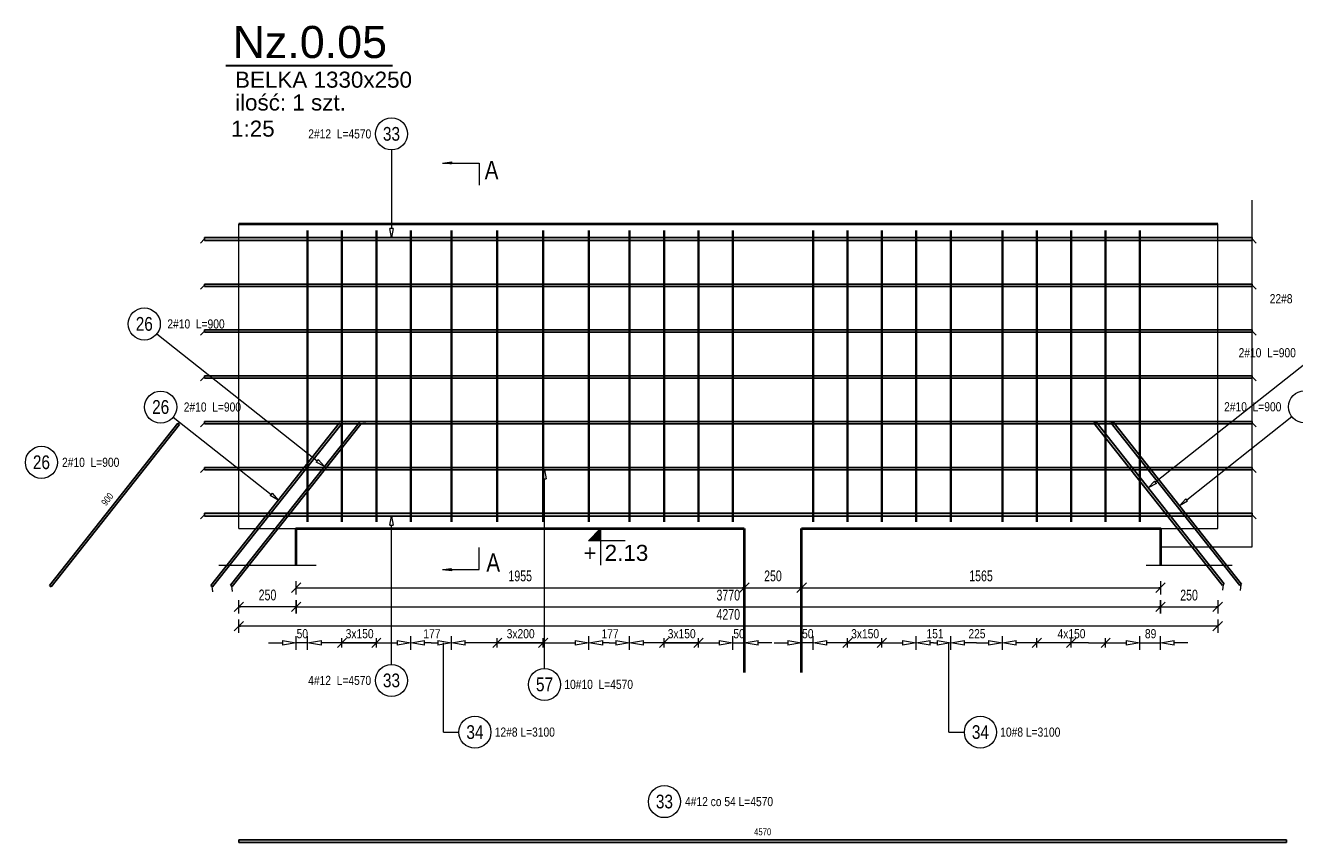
# Model space of a CAD drawing. Extents: x -1906120 to 89837, y -39133 to 303704.
# Tile 36 of 55: x 30511 to 36047, y -3295 to 270. Entities that reach past the tile are written whole.
import ezdxf
from ezdxf.enums import TextEntityAlignment as Align

# ---------------------------------------------------------------- set-up
doc = ezdxf.new("R2010")
doc.units = 0
doc.header["$LTSCALE"] = 10
doc.header["$MEASUREMENT"] = 0
doc.linetypes.add('HIDDEN', pattern=[0.375, 0.25, -0.125])
for name, color, linetype, lineweight in [('P-Linia1', 3, 'Continuous', 40), ('P-Linia3', 6, 'Continuous', 60), ('P-Linia4', 253, 'Continuous', 5), ('P-Przerywana', 13, 'HIDDEN', 9), ('P-Wymiar', 254, 'Continuous', 9), ('RCAD_deskowanie', 3, 'Continuous', 40)]:
    doc.layers.add(name, color=color, linetype=linetype, lineweight=lineweight)
for name, color, linetype in [('RCAD_kształt pręta', 7, 'Continuous'), ('RCAD_opis kształtu pręta', 7, 'Continuous'), ('RCAD_opis rozkładu', 7, 'Continuous'), ('RCAD_pręt wyrzucony', 130, 'Continuous'), ('RCAD_rozkład pręta', 7, 'Continuous'), ('RCAD_symbole graficzne', 7, 'Continuous')]:
    doc.layers.add(name, color=color, linetype=linetype)
doc.styles.add('_Fdelita opis', font='arial.ttf')
doc.styles.add('ROMANS', font='arial.ttf', dxfattribs={"width": 0.7})
doc.styles.add('style1', font='arial.ttf', dxfattribs={"width": 0.8})
doc.dimstyles.new('A25', dxfattribs={"dimscale": 27, "dimtxt": 1.75, "dimasz": 0.06, "dimexe": 0, "dimexo": 0, "dimgap": 1, "dimtad": 1, "dimdec": 4, "dimrnd": 0.1, "dimdsep": 46, "dimtxsty": 'ROMANS', "dimblk": '[[[[[[[[', "dimcen": 2, "dimdle": 2, "dimse1": 1, "dimse2": 1, "dimclrd": 256, "dimclrt": 1, "dimadec": 0, "dimazin": 0, "dimtfac": 1, "dimtdec": 4, "dimtix": 1, "dimtmove": 2, "dimatfit": 3, "dimldrblk": '[[[[[[[[', "dimfxl": 0, "dimtvp": 0.6, "dimtolj": 1, "dimlwd": -1, "dimarcsym": 0})

# ---------------------------------------------------------------- blocks, each defined once
blk = doc.blocks.new('[[[[[[[[')
at = {"layer": 'P-Wymiar'}
for p, q in [((-12.7, -12.7), (12.7, 12.7)), ((0, 0), (-4.6, 0)), ((0, 18), (0, -18))]:
    blk.add_line(p, q, dxfattribs=at)
blk = doc.blocks.new('*D157')
at = {"layer": 'Defpoints', "color": 0, "transparency": 16777216}
for p in [(35461.9, -2045.6), (35711.9, -2045.6), (35711.9, -2267)]:
    blk.add_point(p, dxfattribs=at)
at = {"layer": 'P-Wymiar', "transparency": 16777216}
blk.add_line((35463.5, -2267), (35710.2, -2267), dxfattribs=at)
at = {"layer": 'P-Wymiar', "transparency": 16777216, "xscale": 1.62, "yscale": 1.62, "zscale": 1.62, "rotation": 180}
blk.add_blockref('[[[[[[[[', (35461.9, -2267), dxfattribs=at)
at = {"layer": 'P-Wymiar', "transparency": 16777216, "xscale": 1.62, "yscale": 1.62, "zscale": 1.62}
blk.add_blockref('[[[[[[[[', (35711.9, -2267), dxfattribs=at)
at = {"layer": 'P-Wymiar', "color": 1, "transparency": 16777216, "insert": (35586.9, -2215.8), "char_height": 47.25, "attachment_point": 5, "style": 'ROMANS'}
blk.add_mtext('\\A1;250', dxfattribs=at)
blk = doc.blocks.new('*D158')
at = {"layer": 'Defpoints', "color": 0, "transparency": 16777216}
for p in [(31441.9, -930.1), (31691.9, -930.1), (31441.9, -2266.3)]:
    blk.add_point(p, dxfattribs=at)
at = {"layer": 'P-Wymiar', "transparency": 16777216}
blk.add_line((31690.2, -2266.3), (31443.5, -2266.3), dxfattribs=at)
at = {"layer": 'P-Wymiar', "transparency": 16777216, "xscale": 1.62, "yscale": 1.62, "zscale": 1.62, "rotation": 180}
blk.add_blockref('[[[[[[[[', (31441.9, -2266.3), dxfattribs=at)
at = {"layer": 'P-Wymiar', "transparency": 16777216, "xscale": 1.62, "yscale": 1.62, "zscale": 1.62}
blk.add_blockref('[[[[[[[[', (31691.9, -2266.3), dxfattribs=at)
at = {"layer": 'P-Wymiar', "color": 1, "transparency": 16777216, "insert": (31566.9, -2215.2), "char_height": 47.25, "attachment_point": 5, "style": 'ROMANS'}
blk.add_mtext('\\A1;250', dxfattribs=at)
blk = doc.blocks.new('*D160')
at = {"layer": 'Defpoints', "color": 0, "transparency": 16777216}
for p in [(31691.9, -798.8), (35461.9, -798.8), (35461.9, -2267)]:
    blk.add_point(p, dxfattribs=at)
at = {"layer": 'P-Wymiar', "transparency": 16777216}
blk.add_line((31693.5, -2267), (35460.2, -2267), dxfattribs=at)
at = {"layer": 'P-Wymiar', "transparency": 16777216, "xscale": 1.62, "yscale": 1.62, "zscale": 1.62, "rotation": 180}
blk.add_blockref('[[[[[[[[', (31691.9, -2267), dxfattribs=at)
at = {"layer": 'P-Wymiar', "transparency": 16777216, "xscale": 1.62, "yscale": 1.62, "zscale": 1.62}
blk.add_blockref('[[[[[[[[', (35461.9, -2267), dxfattribs=at)
at = {"layer": 'P-Wymiar', "color": 1, "transparency": 16777216, "insert": (33576.9, -2215.8), "char_height": 47.25, "attachment_point": 5, "style": 'ROMANS'}
blk.add_mtext('\\A1;3770', dxfattribs=at)
blk = doc.blocks.new('*D161')
at = {"layer": 'Defpoints', "color": 0, "transparency": 16777216}
for p in [(31441.9, -1848.8), (35711.9, -1848.8), (31441.9, -2351)]:
    blk.add_point(p, dxfattribs=at)
at = {"layer": 'P-Wymiar', "transparency": 16777216}
blk.add_line((35710.2, -2351), (31443.5, -2351), dxfattribs=at)
at = {"layer": 'P-Wymiar', "transparency": 16777216, "xscale": 1.62, "yscale": 1.62, "zscale": 1.62, "rotation": 180}
blk.add_blockref('[[[[[[[[', (31441.9, -2351), dxfattribs=at)
at = {"layer": 'P-Wymiar', "transparency": 16777216, "xscale": 1.62, "yscale": 1.62, "zscale": 1.62}
blk.add_blockref('[[[[[[[[', (35711.9, -2351), dxfattribs=at)
at = {"layer": 'P-Wymiar', "color": 1, "transparency": 16777216, "insert": (33576.9, -2299.9), "char_height": 47.25, "attachment_point": 5, "style": 'ROMANS'}
blk.add_mtext('\\A1;4270', dxfattribs=at)
blk = doc.blocks.new('*D351')
at = {"layer": 'Defpoints', "color": 0, "transparency": 16777216}
for p in [(31691.9, -2085.1), (33646.9, -2085.1), (33646.9, -2183.1)]:
    blk.add_point(p, dxfattribs=at)
at = {"layer": 'P-Wymiar', "transparency": 16777216}
blk.add_line((31693.5, -2183.1), (33645.2, -2183.1), dxfattribs=at)
at = {"layer": 'P-Wymiar', "transparency": 16777216, "xscale": 1.62, "yscale": 1.62, "zscale": 1.62, "rotation": 180}
blk.add_blockref('[[[[[[[[', (31691.9, -2183.1), dxfattribs=at)
at = {"layer": 'P-Wymiar', "transparency": 16777216, "xscale": 1.62, "yscale": 1.62, "zscale": 1.62}
blk.add_blockref('[[[[[[[[', (33646.9, -2183.1), dxfattribs=at)
at = {"layer": 'P-Wymiar', "color": 1, "transparency": 16777216, "insert": (32669.4, -2132), "char_height": 47.25, "attachment_point": 5, "style": 'ROMANS'}
blk.add_mtext('\\A1;1955', dxfattribs=at)
blk = doc.blocks.new('*D352')
at = {"layer": 'Defpoints', "color": 0, "transparency": 16777216}
for p in [(33646.9, -2085.1), (33896.9, -2183.1), (33896.9, -2183.1)]:
    blk.add_point(p, dxfattribs=at)
at = {"layer": 'P-Wymiar', "transparency": 16777216}
blk.add_line((33648.5, -2183.1), (33895.2, -2183.1), dxfattribs=at)
at = {"layer": 'P-Wymiar', "transparency": 16777216, "xscale": 1.62, "yscale": 1.62, "zscale": 1.62, "rotation": 180}
blk.add_blockref('[[[[[[[[', (33646.9, -2183.1), dxfattribs=at)
at = {"layer": 'P-Wymiar', "transparency": 16777216, "xscale": 1.62, "yscale": 1.62, "zscale": 1.62}
blk.add_blockref('[[[[[[[[', (33896.9, -2183.1), dxfattribs=at)
at = {"layer": 'P-Wymiar', "color": 1, "transparency": 16777216, "insert": (33771.9, -2132), "char_height": 47.25, "attachment_point": 5, "style": 'ROMANS'}
blk.add_mtext('\\A1;250', dxfattribs=at)
blk = doc.blocks.new('*D353')
at = {"layer": 'Defpoints', "color": 0, "transparency": 16777216}
for p in [(35461.9, -2085), (33896.9, -2183.1), (35461.9, -2183.1)]:
    blk.add_point(p, dxfattribs=at)
at = {"layer": 'P-Wymiar', "transparency": 16777216}
blk.add_line((33898.5, -2183.1), (35460.2, -2183.1), dxfattribs=at)
at = {"layer": 'P-Wymiar', "transparency": 16777216, "xscale": 1.62, "yscale": 1.62, "zscale": 1.62, "rotation": 180}
blk.add_blockref('[[[[[[[[', (33896.9, -2183.1), dxfattribs=at)
at = {"layer": 'P-Wymiar', "transparency": 16777216, "xscale": 1.62, "yscale": 1.62, "zscale": 1.62}
blk.add_blockref('[[[[[[[[', (35461.9, -2183.1), dxfattribs=at)
at = {"layer": 'P-Wymiar', "color": 1, "transparency": 16777216, "insert": (34679.4, -2132), "char_height": 47.25, "attachment_point": 5, "style": 'ROMANS'}
blk.add_mtext('\\A1;1565', dxfattribs=at)

msp = doc.modelspace()

# ---------------------------------------------------------------- hatches: boundary and pattern name
at = {"layer": 'RCAD_kształt pręta'}
for points in [[(31291.86743, -667.72853), (31291.86743, -655.72853), (35861.86743, -655.72853), (35861.86743, -667.72853)], [(31291.86743, -868.59829), (31291.86743, -858.59829), (35861.86743, -858.59829), (35861.86743, -868.59829)], [(31291.86743, -1068.59829), (31291.86743, -1058.59829), (35861.86743, -1058.59829), (35861.86743, -1068.59829)], [(31291.86743, -1268.59829), (31291.86743, -1258.59829), (35861.86743, -1258.59829), (35861.86743, -1268.59829)], [(31291.86743, -1468.59829), (31291.86743, -1458.59829), (35861.86743, -1458.59829), (35861.86743, -1468.59829)], [(31327.66758, -2179.18083), (31319.8259, -2172.97535), (31880.25117, -1464.7826), (31888.09285, -1470.98808)], [(31413.52853, -2178.32842), (31405.68685, -2172.12294), (31966.11212, -1463.93019), (31973.9538, -1470.13568)], [(35740.28054, -2166.66217), (35732.43886, -2172.86765), (35172.01359, -1464.67491), (35179.85528, -1458.46942)], [(35815.99403, -2167.51458), (35808.15235, -2173.72006), (35247.72708, -1465.52731), (35255.56876, -1459.32183)], [(31291.86743, -1668.59829), (31291.86743, -1658.59829), (35861.86743, -1658.59829), (35861.86743, -1668.59829)], [(31291.86743, -1870.59829), (31291.86743, -1858.59829), (35861.86743, -1858.59829), (35861.86743, -1870.59829)]]:
    msp.add_hatch(color=4, dxfattribs=at).paths.add_polyline_path(points, flags=0)
at = {"layer": 'RCAD_pręt wyrzucony'}
for points in [[(30623.26774, -2179.18083), (30615.42606, -2172.97535), (31175.85133, -1464.7826), (31183.69301, -1470.98808)], [(31441.86743, -3295.31157), (31441.86743, -3283.31157), (36011.86743, -3283.31157), (36011.86743, -3295.31157)]]:
    msp.add_hatch(color=4, dxfattribs=at).paths.add_polyline_path(points, flags=0)
at = {"layer": 'RCAD_symbole graficzne', "linetype": 'Continuous', "lineweight": 0}
for points in [[(32330.35521, -330.74391), (32370.35521, -330.74391), (32370.35521, -336.44577)], [(32330.35521, -2103.05438), (32370.35521, -2103.05438), (32370.35521, -2097.35252)]]:
    msp.add_hatch(color=7, dxfattribs=at).paths.add_polyline_path(points, flags=0)
at = {"layer": 'RCAD_symbole graficzne'}
msp.add_hatch(color=1, dxfattribs=at).paths.add_polyline_path([(32966.64756, -1978.37214), (33019.98089, -1925.0388), (33019.98089, -1978.37214)], flags=0)

# ---------------------------------------------------------------- linework, layer by layer
at = {"layer": 'P-Linia3', "color": 6, "linetype": 'Continuous', "lineweight": 30}
msp.add_line((31385.04876, 95.57338), (32111.9792, 95.57338), dxfattribs=at)
at = {"layer": 'P-Linia4'}
for points in [[(31691.86743, -1925.0388), (31691.86743, -2085.05453)], [(35461.86743, -2085.0388), (35461.86743, -1925.0388)]]:
    msp.add_lwpolyline(points, dxfattribs=at)
at = {"layer": 'P-Przerywana', "lineweight": 5}
for points in [[(31441.86743, -1925.0388), (31441.86743, -595.0388)], [(31441.86743, -1925.0388), (31441.86743, -595.0388)], [(35711.86743, -1925.0388), (35711.86743, -595.0388)], [(31441.86743, -1925.0388), (31691.86743, -1925.0388)], [(35461.86743, -1925.0388), (35711.86743, -1925.0388)]]:
    msp.add_lwpolyline(points, dxfattribs=at)
at = {"layer": 'P-Przerywana'}
for points in [[(31354.19182, -2085.05453), (31779.54305, -2085.05453)], [(35399.19182, -2085.05453), (35774.54305, -2085.05453)]]:
    msp.add_lwpolyline(points, dxfattribs=at)
at = {"layer": 'P-Wymiar'}
msp.add_lwpolyline([(35461.86743, -2005.0388), (35861.86743, -2005.0388), (35861.86743, -492.63592)], dxfattribs=at)
at = {"layer": 'RCAD_deskowanie'}
for points in [[(31441.86743, -595.0388), (35711.86743, -595.0388)], [(31691.86743, -2085.05453), (31691.86743, -1925.0388), (33646.86743, -1925.0388)], [(33646.86743, -1925.0388), (33646.86743, -2553.3418)], [(33896.86743, -1925.0388), (35461.86743, -1925.0388), (35461.86743, -2085.05453)], [(33896.86743, -2553.3418), (33896.86743, -1925.0388)]]:
    msp.add_lwpolyline(points, dxfattribs=at)
at = {"layer": 'RCAD_kształt pręta', "color": 2, "lineweight": 5}
for p, q in [((31291.86743, -661.72853), (31274.36743, -679.22853)), ((35861.86743, -661.72853), (35879.36743, -679.22853)), ((31291.86743, -863.59829), (31274.36743, -881.09829)), ((35861.86743, -863.59829), (35879.36743, -881.09829)), ((31291.86743, -1063.59829), (31274.36743, -1081.09829)), ((35861.86743, -1063.59829), (35879.36743, -1081.09829)), ((31291.86743, -1263.59829), (31274.36743, -1281.09829)), ((35861.86743, -1263.59829), (35879.36743, -1281.09829)), ((31291.86743, -1463.59829), (31274.36743, -1481.09829)), ((31884.17201, -1467.88534), (31908.75455, -1465.02199)), ((31970.03296, -1467.03293), (31994.6155, -1464.16958)), ((35175.93443, -1461.57216), (35151.35189, -1458.70881)), ((35251.64792, -1462.42457), (35227.06538, -1459.56122)), ((35861.86743, -1463.59829), (35879.36743, -1481.09829)), ((31291.86743, -1663.59829), (31274.36743, -1681.09829)), ((35861.86743, -1663.59829), (35879.36743, -1681.09829)), ((31291.86743, -1864.59829), (31274.36743, -1882.09829)), ((35861.86743, -1864.59829), (35879.36743, -1882.09829)), ((31323.74674, -2176.07809), (31326.61009, -2200.66063)), ((31409.60769, -2175.22568), (31412.47104, -2199.80822)), ((35736.3597, -2169.76491), (35733.49635, -2194.34745)), ((35812.07319, -2170.61732), (35809.20984, -2195.19986))]:
    msp.add_line(p, q, dxfattribs=at)
at = {"layer": 'RCAD_kształt pręta', "color": 4}
for p, q in [((31291.86743, -655.72853), (35861.86743, -655.72853)), ((31291.86743, -655.72853), (31291.86743, -667.72853)), ((35861.86743, -655.72853), (35861.86743, -667.72853)), ((31291.86743, -667.72853), (35861.86743, -667.72853)), ((31291.86743, -858.59829), (35861.86743, -858.59829)), ((31291.86743, -858.59829), (31291.86743, -868.59829)), ((31291.86743, -868.59829), (35861.86743, -868.59829)), ((35861.86743, -858.59829), (35861.86743, -868.59829)), ((31291.86743, -1058.59829), (35861.86743, -1058.59829)), ((31291.86743, -1058.59829), (31291.86743, -1068.59829)), ((31291.86743, -1068.59829), (35861.86743, -1068.59829)), ((35861.86743, -1058.59829), (35861.86743, -1068.59829)), ((31291.86743, -1258.59829), (35861.86743, -1258.59829)), ((31291.86743, -1258.59829), (31291.86743, -1268.59829)), ((31291.86743, -1268.59829), (35861.86743, -1268.59829)), ((35861.86743, -1258.59829), (35861.86743, -1268.59829)), ((31291.86743, -1458.59829), (35861.86743, -1458.59829)), ((31291.86743, -1458.59829), (31291.86743, -1468.59829)), ((31291.86743, -1468.59829), (35861.86743, -1468.59829)), ((31319.8259, -2172.97535), (31880.25117, -1464.7826)), ((31327.66758, -2179.18083), (31888.09285, -1470.98808)), ((31405.68685, -2172.12294), (31966.11212, -1463.93019)), ((31413.52853, -2178.32842), (31973.9538, -1470.13568)), ((31880.25117, -1464.7826), (31888.09285, -1470.98808)), ((31966.11212, -1463.93019), (31973.9538, -1470.13568)), ((35172.01359, -1464.67491), (35179.85528, -1458.46942)), ((35732.43886, -2172.86765), (35172.01359, -1464.67491)), ((35740.28054, -2166.66217), (35179.85528, -1458.46942)), ((35247.72708, -1465.52731), (35255.56876, -1459.32183)), ((35808.15235, -2173.72006), (35247.72708, -1465.52731)), ((35815.99403, -2167.51458), (35255.56876, -1459.32183)), ((35861.86743, -1458.59829), (35861.86743, -1468.59829)), ((31291.86743, -1658.59829), (35861.86743, -1658.59829)), ((31291.86743, -1658.59829), (31291.86743, -1668.59829)), ((35861.86743, -1658.59829), (35861.86743, -1668.59829)), ((31291.86743, -1668.59829), (35861.86743, -1668.59829)), ((31291.86743, -1858.59829), (35861.86743, -1858.59829)), ((31291.86743, -1858.59829), (31291.86743, -1870.59829)), ((31291.86743, -1870.59829), (35861.86743, -1870.59829)), ((35861.86743, -1858.59829), (35861.86743, -1870.59829)), ((31319.8259, -2172.97535), (31327.66758, -2179.18083)), ((31405.68685, -2172.12294), (31413.52853, -2178.32842)), ((35732.43886, -2172.86765), (35740.28054, -2166.66217)), ((35808.15235, -2173.72006), (35815.99403, -2167.51458))]:
    msp.add_line(p, q, dxfattribs=at)
at = {"layer": 'RCAD_opis kształtu pręta', "color": 8, "lineweight": 0}
for p, q in [((32107.77087, -273.42836), (32107.77087, -615.72853)), ((32107.77087, -655.72853), (32101.1042, -615.72853)), ((32114.43753, -615.72853), (32101.1042, -615.72853)), ((32114.43753, -615.72853), (32107.77087, -655.72853)), ((31084.35296, -1075.94777), (31783.99528, -1629.60669)), ((36098.6934, -1201.73856), (35440.11936, -1722.89828)), ((31155.81958, -1438.55537), (31582.68282, -1776.35174)), ((36035.46948, -1437.46171), (35576.62227, -1800.56847)), ((31788.13227, -1624.3789), (31779.85829, -1634.83448)), ((31815.36201, -1654.42862), (31779.85829, -1634.83448)), ((31788.13227, -1624.3789), (31815.36201, -1654.42862)), ((32768.70644, -1708.59829), (32775.37311, -1668.59829)), ((32768.70644, -1708.59829), (32782.03977, -1708.59829)), ((32775.37311, -1668.59829), (32782.03977, -1708.59829)), ((32775.37311, -2535.25907), (32775.37311, -1708.59829)), ((31586.81981, -1771.12396), (31578.54583, -1781.57953)), ((31586.81981, -1771.12396), (31614.04955, -1801.17367)), ((35408.75263, -1747.7202), (35435.98237, -1717.67049)), ((35444.25635, -1728.12607), (35408.75263, -1747.7202)), ((35444.25635, -1728.12607), (35435.98237, -1717.67049)), ((31614.04955, -1801.17367), (31578.54583, -1781.57953)), ((35545.25554, -1825.3904), (35572.48528, -1795.34068)), ((35580.75926, -1805.79626), (35545.25554, -1825.3904)), ((35580.75926, -1805.79626), (35572.48528, -1795.34068)), ((32101.1042, -1910.59829), (32107.77087, -1870.59829)), ((32107.77087, -1870.59829), (32114.43753, -1910.59829)), ((32101.1042, -1910.59829), (32114.43753, -1910.59829)), ((32107.77087, -2517.97155), (32107.77087, -1910.59829))]:
    msp.add_line(p, q, dxfattribs=at)
for centre in [(32107.77087, -203.42836), (31029.46118, -1032.50939), (31100.9278, -1395.117), (36090.36127, -1394.02334), (32107.77087, -2587.97155), (32775.37311, -2605.25907)]:
    msp.add_circle(centre, 70, dxfattribs=at)
at = {"layer": 'RCAD_opis rozkładu', "color": 8, "lineweight": 0}
for p, q in [((31571.86743, -2423.96406), (31631.86743, -2423.96406)), ((31631.86743, -2413.96406), (31691.86743, -2423.96406)), ((31631.86743, -2413.96406), (31631.86743, -2433.96406)), ((31691.86743, -2423.96406), (31631.86743, -2433.96406)), ((31691.86743, -2453.96406), (31691.86743, -2393.96406)), ((31741.86743, -2423.96406), (31691.86743, -2423.96406)), ((31741.86743, -2453.96406), (31741.86743, -2393.96406)), ((31741.86743, -2423.96406), (31801.86743, -2413.96406)), ((31801.86743, -2433.96406), (31741.86743, -2423.96406)), ((31801.86743, -2433.96406), (31801.86743, -2413.96406)), ((31891.86743, -2423.96406), (31801.86743, -2423.96406)), ((31911.86743, -2403.96406), (31871.86743, -2443.96406)), ((31891.86743, -2443.96406), (31891.86743, -2403.96406)), ((31891.86743, -2423.96406), (32041.86743, -2423.96406)), ((32041.86743, -2423.96406), (31891.86743, -2423.96406)), ((32021.86743, -2443.96406), (32061.86743, -2403.96406)), ((32041.86743, -2443.96406), (32041.86743, -2403.96406)), ((32041.86743, -2423.96406), (32131.86743, -2423.96406)), ((32131.86743, -2413.96406), (32191.86743, -2423.96406)), ((32131.86743, -2413.96406), (32131.86743, -2433.96406)), ((32191.86743, -2423.96406), (32131.86743, -2433.96406)), ((32191.86743, -2453.96406), (32191.86743, -2393.96406)), ((32191.86743, -2453.96406), (32191.86743, -2393.96406)), ((32191.86743, -2423.96406), (32251.86743, -2413.96406)), ((32251.86743, -2433.96406), (32191.86743, -2423.96406)), ((32251.86743, -2433.96406), (32251.86743, -2413.96406)), ((32280.57233, -2423.96406), (32251.86743, -2423.96406)), ((32280.57233, -2423.96406), (32309.27723, -2423.96406)), ((32309.27723, -2413.96406), (32369.27723, -2423.96406)), ((32309.27723, -2413.96406), (32309.27723, -2433.96406)), ((32369.27723, -2423.96406), (32309.27723, -2433.96406)), ((32334.54387, -2813.39856), (32334.54387, -2423.96406)), ((32369.27723, -2453.96406), (32369.27723, -2393.96406)), ((32369.27723, -2453.96406), (32369.27723, -2393.96406)), ((32369.27723, -2423.96406), (32429.27723, -2413.96406)), ((32429.27723, -2433.96406), (32369.27723, -2423.96406)), ((32429.27723, -2433.96406), (32429.27723, -2413.96406)), ((32569.27723, -2423.96406), (32429.27723, -2423.96406)), ((32589.27723, -2403.96406), (32549.27723, -2443.96406)), ((32569.27723, -2443.96406), (32569.27723, -2403.96406)), ((32569.27723, -2423.96406), (32769.27723, -2423.96406)), ((32769.27723, -2423.96406), (32569.27723, -2423.96406)), ((32749.27723, -2443.96406), (32789.27723, -2403.96406)), ((32769.27723, -2443.96406), (32769.27723, -2403.96406)), ((32769.27723, -2423.96406), (32909.27723, -2423.96406)), ((32909.27723, -2413.96406), (32969.27723, -2423.96406)), ((32909.27723, -2413.96406), (32909.27723, -2433.96406)), ((32969.27723, -2423.96406), (32909.27723, -2433.96406)), ((32969.27723, -2453.96406), (32969.27723, -2393.96406)), ((32969.27723, -2453.96406), (32969.27723, -2393.96406)), ((32969.27723, -2423.96406), (33029.27723, -2413.96406)), ((33029.27723, -2433.96406), (32969.27723, -2423.96406)), ((33029.27723, -2433.96406), (33029.27723, -2413.96406)), ((33057.98213, -2423.96406), (33029.27723, -2423.96406)), ((33057.98213, -2423.96406), (33086.68703, -2423.96406)), ((33086.68703, -2413.96406), (33146.68703, -2423.96406)), ((33086.68703, -2413.96406), (33086.68703, -2433.96406)), ((33146.68703, -2423.96406), (33086.68703, -2433.96406)), ((33146.68703, -2453.96406), (33146.68703, -2393.96406)), ((33146.68703, -2453.96406), (33146.68703, -2393.96406)), ((33146.68703, -2423.96406), (33206.68703, -2413.96406)), ((33206.68703, -2433.96406), (33146.68703, -2423.96406)), ((33206.68703, -2433.96406), (33206.68703, -2413.96406)), ((33296.74716, -2423.96406), (33206.68703, -2423.96406)), ((33316.74716, -2403.96406), (33276.74716, -2443.96406)), ((33296.74716, -2443.96406), (33296.74716, -2403.96406)), ((33296.74716, -2423.96406), (33446.8073, -2423.96406)), ((33446.8073, -2423.96406), (33296.74716, -2423.96406)), ((33426.8073, -2443.96406), (33466.8073, -2403.96406)), ((33446.8073, -2443.96406), (33446.8073, -2403.96406)), ((33446.8073, -2423.96406), (33536.86743, -2423.96406)), ((33536.86743, -2413.96406), (33596.86743, -2423.96406)), ((33536.86743, -2413.96406), (33536.86743, -2433.96406)), ((33596.86743, -2423.96406), (33536.86743, -2433.96406)), ((33596.86743, -2453.96406), (33596.86743, -2393.96406)), ((33596.86743, -2423.96406), (33646.86743, -2423.96406)), ((33646.86743, -2453.96406), (33646.86743, -2393.96406)), ((33646.86743, -2423.96406), (33706.86743, -2413.96406)), ((33706.86743, -2433.96406), (33646.86743, -2423.96406)), ((33706.86743, -2433.96406), (33706.86743, -2413.96406)), ((33766.86743, -2423.96406), (33706.86743, -2423.96406)), ((33776.86743, -2423.96406), (33836.86743, -2423.96406)), ((33836.86743, -2413.96406), (33896.86743, -2423.96406)), ((33836.86743, -2413.96406), (33836.86743, -2433.96406)), ((33896.86743, -2423.96406), (33836.86743, -2433.96406)), ((33896.86743, -2453.96406), (33896.86743, -2393.96406)), ((33946.86743, -2423.96406), (33896.86743, -2423.96406)), ((33946.86743, -2453.96406), (33946.86743, -2393.96406)), ((33946.86743, -2423.96406), (34006.86743, -2413.96406)), ((34006.86743, -2433.96406), (33946.86743, -2423.96406)), ((34006.86743, -2433.96406), (34006.86743, -2413.96406)), ((34096.86743, -2423.96406), (34006.86743, -2423.96406)), ((34116.86743, -2403.96406), (34076.86743, -2443.96406)), ((34096.86743, -2443.96406), (34096.86743, -2403.96406)), ((34096.86743, -2423.96406), (34246.86743, -2423.96406)), ((34246.86743, -2423.96406), (34096.86743, -2423.96406)), ((34226.86743, -2443.96406), (34266.86743, -2403.96406)), ((34246.86743, -2443.96406), (34246.86743, -2403.96406)), ((34246.86743, -2423.96406), (34336.86743, -2423.96406)), ((34336.86743, -2413.96406), (34396.86743, -2423.96406)), ((34336.86743, -2413.96406), (34336.86743, -2433.96406)), ((34396.86743, -2423.96406), (34336.86743, -2433.96406)), ((34396.86743, -2453.96406), (34396.86743, -2393.96406)), ((34396.86743, -2453.96406), (34396.86743, -2393.96406)), ((34396.86743, -2423.96406), (34456.86743, -2413.96406)), ((34456.86743, -2433.96406), (34396.86743, -2423.96406)), ((34456.86743, -2433.96406), (34456.86743, -2413.96406)), ((34472.31485, -2423.96406), (34456.86743, -2423.96406)), ((34472.31485, -2423.96406), (34487.76226, -2423.96406)), ((34487.76226, -2413.96406), (34547.76226, -2423.96406)), ((34487.76226, -2413.96406), (34487.76226, -2433.96406)), ((34547.76226, -2423.96406), (34487.76226, -2433.96406)), ((34539.54387, -2813.39856), (34539.54387, -2423.96406)), ((34547.76226, -2453.96406), (34547.76226, -2393.96406)), ((34547.76226, -2453.96406), (34547.76226, -2393.96406)), ((34547.76226, -2423.96406), (34607.76226, -2413.96406)), ((34607.76226, -2433.96406), (34547.76226, -2423.96406)), ((34607.76226, -2433.96406), (34607.76226, -2413.96406)), ((34660.20736, -2423.96406), (34607.76226, -2423.96406)), ((34660.20736, -2423.96406), (34712.65246, -2423.96406)), ((34712.65246, -2413.96406), (34772.65246, -2423.96406)), ((34712.65246, -2413.96406), (34712.65246, -2433.96406)), ((34772.65246, -2423.96406), (34712.65246, -2433.96406)), ((34772.65246, -2453.96406), (34772.65246, -2393.96406)), ((34772.65246, -2453.96406), (34772.65246, -2393.96406)), ((34772.65246, -2423.96406), (34832.65246, -2413.96406)), ((34832.65246, -2433.96406), (34772.65246, -2423.96406)), ((34832.65246, -2433.96406), (34832.65246, -2413.96406)), ((34922.71259, -2423.96406), (34832.65246, -2423.96406)), ((34942.71259, -2403.96406), (34902.71259, -2443.96406)), ((34922.71259, -2443.96406), (34922.71259, -2403.96406)), ((35072.77272, -2423.96406), (34922.71259, -2423.96406)), ((35092.77272, -2403.96406), (35052.77272, -2443.96406)), ((35072.77272, -2443.96406), (35072.77272, -2403.96406)), ((35147.80279, -2423.96406), (35072.77272, -2423.96406)), ((35147.80279, -2423.96406), (35222.83286, -2423.96406)), ((35202.83286, -2443.96406), (35242.83286, -2403.96406)), ((35222.83286, -2443.96406), (35222.83286, -2403.96406)), ((35222.83286, -2423.96406), (35312.89299, -2423.96406)), ((35312.89299, -2413.96406), (35372.89299, -2423.96406)), ((35312.89299, -2413.96406), (35312.89299, -2433.96406)), ((35372.89299, -2423.96406), (35312.89299, -2433.96406)), ((35372.89299, -2453.96406), (35372.89299, -2393.96406)), ((35372.89299, -2423.96406), (35461.86743, -2423.96406)), ((35461.86743, -2453.96406), (35461.86743, -2393.96406)), ((35461.86743, -2423.96406), (35521.86743, -2413.96406)), ((35521.86743, -2433.96406), (35461.86743, -2423.96406)), ((35521.86743, -2433.96406), (35521.86743, -2413.96406)), ((35581.86743, -2423.96406), (35521.86743, -2423.96406)), ((32334.54387, -2813.39856), (32401.76707, -2813.39856)), ((34539.54387, -2813.39856), (34606.76707, -2813.39856))]:
    msp.add_line(p, q, dxfattribs=at)
for centre in [(32471.76707, -2813.39856), (34676.76707, -2813.39856)]:
    msp.add_circle(centre, 70, dxfattribs=at)
at = {"layer": 'RCAD_pręt wyrzucony', "color": 4}
for p, q in [((30615.42606, -2172.97535), (31175.85133, -1464.7826)), ((30623.26774, -2179.18083), (31183.69301, -1470.98808)), ((31175.85133, -1464.7826), (31183.69301, -1470.98808)), ((30615.42606, -2172.97535), (30623.26774, -2179.18083)), ((31441.86743, -3283.31157), (36011.86743, -3283.31157)), ((31441.86743, -3283.31157), (31441.86743, -3295.31157)), ((31441.86743, -3295.31157), (36011.86743, -3295.31157)), ((36011.86743, -3283.31157), (36011.86743, -3295.31157))]:
    msp.add_line(p, q, dxfattribs=at)
at = {"layer": 'RCAD_pręt wyrzucony', "color": 8, "lineweight": 0}
for centre in [(30580.8233, -1636.21446), (33298.37368, -3116.41473)]:
    msp.add_circle(centre, 70, dxfattribs=at)
at = {"layer": 'RCAD_rozkład pręta', "color": 7, "linetype": 'ByBlock', "lineweight": 35}
for p, q in [((31741.86743, -1895.0388), (31741.86743, -625.0388)), ((31891.86743, -1895.0388), (31891.86743, -625.0388)), ((32041.86743, -1895.0388), (32041.86743, -625.0388)), ((32191.86743, -1895.0388), (32191.86743, -625.0388)), ((32369.27723, -1895.0388), (32369.27723, -625.0388)), ((32569.27723, -1895.0388), (32569.27723, -625.0388)), ((32769.27723, -1895.0388), (32769.27723, -625.0388)), ((32969.27723, -1895.0388), (32969.27723, -625.0388)), ((33146.68703, -1895.0388), (33146.68703, -625.0388)), ((33296.74716, -1895.0388), (33296.74716, -625.0388)), ((33446.8073, -1895.0388), (33446.8073, -625.0388)), ((33596.86743, -1895.0388), (33596.86743, -625.0388)), ((33946.86743, -1895.0388), (33946.86743, -625.0388)), ((34096.86743, -1895.0388), (34096.86743, -625.0388)), ((34246.86743, -1895.0388), (34246.86743, -625.0388)), ((34396.86743, -1895.0388), (34396.86743, -625.0388)), ((34547.76226, -1895.0388), (34547.76226, -625.0388)), ((34772.65246, -1895.0388), (34772.65246, -625.0388)), ((34922.71259, -1895.0388), (34922.71259, -625.0388)), ((35072.77272, -1895.0388), (35072.77272, -625.0388)), ((35222.83286, -1895.0388), (35222.83286, -625.0388)), ((35372.89299, -1895.0388), (35372.89299, -625.0388))]:
    msp.add_line(p, q, dxfattribs=at)
at = {"layer": 'RCAD_symbole graficzne', "color": 7, "linetype": 'Continuous', "lineweight": 0}
for p, q in [((32330.35521, -330.74391), (32370.35521, -325.04205)), ((32330.35521, -330.74391), (32490.35521, -330.74391)), ((32370.35521, -330.74391), (32370.35521, -325.04205)), ((32490.35521, -330.74391), (32490.35521, -426.74391)), ((32490.35521, -2103.05438), (32490.35521, -2007.05438)), ((32330.35521, -2103.05438), (32370.35521, -2108.75624)), ((32330.35521, -2103.05438), (32490.35521, -2103.05438)), ((32370.35521, -2103.05438), (32370.35521, -2108.75624))]:
    msp.add_line(p, q, dxfattribs=at)
at = {"layer": 'RCAD_symbole graficzne', "color": 1, "lineweight": 0}
for p, q in [((33099.98089, -1925.0388), (32939.98089, -1925.0388)), ((32966.64756, -1978.37214), (33019.98089, -1925.0388)), ((33019.98089, -1925.0388), (33019.98089, -2085.0388)), ((33126.64756, -1978.37214), (32966.64756, -1978.37214))]:
    msp.add_line(p, q, dxfattribs=at)

# ---------------------------------------------------------------- texts
at = {"layer": 'P-Linia1', "color": 3, "lineweight": 30, "style": '_Fdelita opis'}
for s, p in [('BELKA 1330x250', (31425.31109, -1.61117)), ('1:25', (31407.90827, -215.16564))]:
    msp.add_text(s, height=70, dxfattribs=at).set_placement(p)
at = {"layer": 'P-Linia1', "color": 1, "lineweight": 30, "style": '_Fdelita opis'}
msp.add_text('ilość: 1 szt.', height=70, dxfattribs=at).set_placement((31425.38464, -101.14731))
at = {"layer": 'P-Linia3', "color": 6, "lineweight": 30, "style": '_Fdelita opis'}
msp.add_text('Nz.0.05', height=140, dxfattribs=at).set_placement((31414.51799, 127.75861))
at = {"layer": 'RCAD_opis kształtu pręta', "color": 1, "attachment_point": 5, "style": 'style1'}
for s, insert, char_height in [('33', (32107.77087, -203.42836), 60), ('2#12  L=4570', (31882.14194, -203.42836), 40), ('22#8  ', (35988.45808, -922.49698), 40), ('26', (31029.46118, -1032.50939), 60), ('2#10  L=900', (31255.09011, -1032.50939), 40), ('2#10  L=900', (35927.95626, -1158.30018), 40), ('26', (31100.9278, -1395.117), 60), ('2#10  L=900', (31326.55673, -1395.117), 40), ('2#10  L=900', (35864.73234, -1394.02334), 40), ('4#12  L=4570', (31881.77087, -2587.97155), 40), ('33', (32107.77087, -2587.97155), 60), ('57', (32775.37311, -2605.25907), 60), ('10#10  L=4570', (33011.65415, -2605.25907), 40)]:
    msp.add_mtext(s, dxfattribs=dict(at, insert=insert, char_height=char_height))
at = {"layer": 'RCAD_opis rozkładu', "color": 2, "char_height": 40, "style": 'style1'}
for s, insert, attachment_point in [('50', (31694.00249, -2404.38698), 7), ('3x150', (31907.97521, -2404.40062), 7), ('177', (32246.72786, -2404.04591), 7), ('3x200', (32610.38501, -2404.40062), 7), ('177', (33024.13766, -2404.04591), 7), ('3x150', (33312.88501, -2404.40062), 7), ('50', (33599.00249, -2404.38698), 7), ('50', (33899.00249, -2404.38698), 7), ('3x150', (34112.97521, -2404.40062), 7), ('151', (34441.55905, -2404.38698), 7), ('225', (34624.46384, -2404.38698), 7), ('4x150', (35013.22566, -2404.38698), 7), ('89', (35394.40613, -2404.38698), 7), ('12#8 L=3100', (32689.40691, -2813.39856), 5), ('10#8 L=3100', (34894.40691, -2813.39856), 5)]:
    msp.add_mtext(s, dxfattribs=dict(at, insert=insert, attachment_point=attachment_point))
at = {"layer": 'RCAD_opis rozkładu', "color": 1, "char_height": 60, "attachment_point": 5, "style": 'style1'}
for insert in [(32471.76707, -2813.39856), (34676.76707, -2813.39856)]:
    msp.add_mtext('34', dxfattribs=dict(at, insert=insert))
at = {"layer": 'RCAD_pręt wyrzucony', "color": 1, "attachment_point": 5, "style": 'style1'}
for s, insert, char_height in [('26', (30580.8233, -1636.21446), 60), ('33', (33298.37368, -3116.41473), 60), ('4570', (33726.86743, -3248.31157), 30)]:
    msp.add_mtext(s, dxfattribs=dict(at, insert=insert, char_height=char_height))
at = {"layer": 'RCAD_pręt wyrzucony', "color": 2, "char_height": 40, "attachment_point": 4, "style": 'style1'}
for s, insert in [('2#10  L=900', (30670.8233, -1636.21446)), ('4#12 co 54 L=4570', (33388.37368, -3116.41473))]:
    msp.add_mtext(s, dxfattribs=dict(at, insert=insert))
at = {"layer": 'RCAD_pręt wyrzucony', "color": 1, "insert": (30868.1928, -1797.15979), "char_height": 30, "attachment_point": 5, "rotation": 51.64382212, "style": 'style1'}
msp.add_mtext('900', dxfattribs=at)
at = {"layer": 'RCAD_symbole graficzne', "color": 2, "style": 'style1'}
msp.add_text('+', height=70, dxfattribs=at).set_placement((33002.20311, -1996.14992), align=Align.TOP_RIGHT)
msp.add_text('2.13 ', height=70, dxfattribs=at).set_placement((33037.75867, -1996.14992), align=Align.TOP_LEFT)
at = {"layer": 'RCAD_symbole graficzne', "color": 73, "char_height": 80, "attachment_point": 5, "style": 'style1'}
for insert in [(32544.33231, -360.74391), (32551.58311, -2073.05438)]:
    msp.add_mtext('A', dxfattribs=dict(at, insert=insert))

# ---------------------------------------------------------------- dimensions: what is measured, and where the dimension line sits
at = {"layer": 'P-Wymiar'}
for base, p1, p2, picture, middle in [((35461.86743, -2266.95653), (31691.86743, -798.82178), (35461.86743, -798.82178), '*D160', (33576.86743, -2215.81584)), ((31441.86743, -2266.29279), (31691.86743, -930.0932), (31441.86743, -930.0932), '*D158', (31566.86743, -2215.16822)), ((31441.86743, -2351.00487), (35711.86743, -1848.82178), (31441.86743, -1848.82178), '*D161', (33576.86743, -2299.8803)), ((35711.86743, -2266.95653), (35461.86743, -2045.62214), (35711.86743, -2045.62214), '*D157', (35586.86743, -2215.83196)), ((33646.86743, -2183.09268), (31691.86743, -2085.05453), (33646.86743, -2085.05453), '*D351', (32669.36743, -2131.9681)), ((33896.86743, -2183.09268), (33646.86743, -2085.05453), (33896.86743, -2183.09268), '*D352', (33771.86743, -2131.9681)), ((35461.86743, -2183.09268), (33896.86743, -2183.09268), (35461.86743, -2085.0388), '*D353', (34679.36743, -2131.9681))]:
    dim = msp.add_linear_dim(base=base, p1=p1, p2=p2, dimstyle='A25', override={"dimfxl": 0.18, "dimfxlon": 1}, dxfattribs=at)
    dim.commit()
    dim.dimension.update_dxf_attribs({"geometry": picture, "text_midpoint": middle})

doc.saveas('drawing.dxf')
